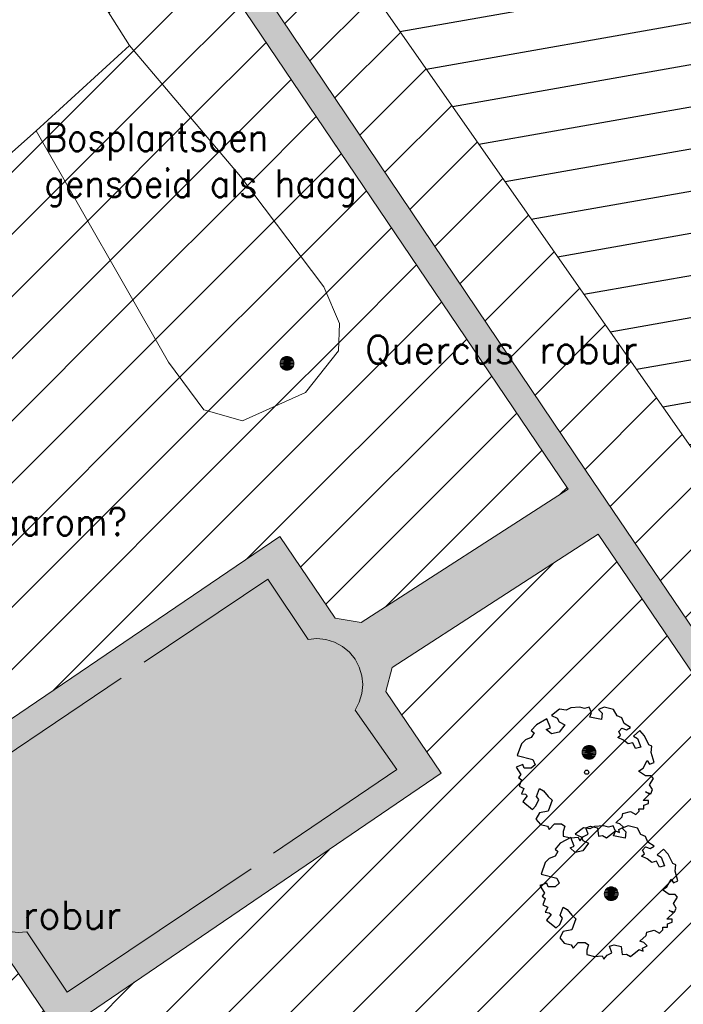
# Model space of a CAD drawing. Header units: metres. Extents: x 102852 to 107197, y 385458 to 392889.
# Tile 7 of 50: x 106671 to 106695, y 392541 to 392576. Entities that reach past the tile are written whole.
import ezdxf
from ezdxf.enums import TextEntityAlignment as Align

# ---------------------------------------------------------------- set-up
doc = ezdxf.new("R2010")
doc.units = ezdxf.units.M
for name, color, linetype, lineweight in [('0-BEPLANTING', 14, 'Continuous', 30), ('0-GRAS OM SPORTVELDEN', 2, 'Continuous', 30), ('0-GRAS SPORTVELDEN', 3, 'Continuous', 30), ('0-VERHARDING', 5, 'Continuous', 30), ('_alg-maatvoering', 7, 'Continuous', 0), ('B-WE-GR-BOOM-S', 90, 'Continuous', 30), ('B-WE-GR-STRUIK-G', 90, 'Continuous', 13), ('B-WE-VH-KANTVERHARDING-G', 60, 'Continuous', 13), ('B-WE-VW-MARKERING_LANGS_STREEP_DOORGETROKKEN-G', 7, 'Continuous', 13), ('Bomen', 84, 'Continuous', 0), ('Boomsoort', 10, 'Continuous', 0), ('N-WE-IE-TERREINAFSCHEIDING_KUNSTMATIG_HEKWERK-G', 6, 'Continuous', 0)]:
    doc.layers.add(name, color=color, linetype=linetype, lineweight=lineweight)
doc.styles.add('arial', font='arial.ttf')
doc.styles.add('NLCS-ISO-M200-T25', font='NLCS-ISO.ttf', dxfattribs={"height": 0.5})
doc.styles.add('Style-STANDARD', font='STANDARD.shx')
doc.styles.add('Style-txt', font='txt.shx')
pattern_1 = [(45, (0, 0), (-1.122532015, 1.122532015), [])]

# ---------------------------------------------------------------- blocks, each defined once
blk = doc.blocks.new('SGR-BOOM_06_11')
at = {"linetype": 'Continuous', "flags": 128}
blk.add_lwpolyline([(2.698, 3.52), (2.53, 3.939), (2.197, 4.064), (1.945, 4.524), (1.273, 4.692), (0.855, 4.524), (1.108, 4.273), (1.064, 3.812), (0.228, 3.98), (0.352, 4.315), (0.184, 4.692), (-0.15, 4.609), (-0.486, 4.692), (-1.155, 4.65), (-1.491, 4.483), (-1.952, 4.565), (-2.539, 4.105), (-2.12, 3.896), (-1.994, 3.644), (-1.575, 3.435), (-1.994, 2.89), (-2.539, 2.766), (-2.915, 3.099), (-2.62, 3.217), (-2.873, 3.855), (-3.628, 3.435), (-4.004, 3.016), (-3.794, 2.848), (-4.004, 2.514), (-4.425, 2.346), (-4.717, 2.054), (-5.01, 1.214), (-3.88, 0.921), (-3.712, 0.544), (-4.004, 0.293), (-4.507, 0.293), (-4.602, 0.556), (-5.093, 0.376), (-4.758, -0.168), (-4.925, -0.377), (-4.717, -0.545), (-4.884, -1.006), (-4.532, -1.182), (-4.717, -1.551), (-4.424, -1.592), (-4.293, -1.707), (-4.619, -2.107), (-3.921, -2.682), (-3.668, -2.431), (-3.46, -1.97), (-3.627, -1.761), (-3.419, -1.174), (-3.124, -1.342), (-2.788, -1.761), (-2.496, -2.01), (-2.788, -2.808), (-3.419, -2.932), (-3.668, -3.394), (-3.333, -3.771), (-2.832, -3.897), (-2.769, -4.022), (-2.706, -4.148), (-2.328, -3.729), (-1.826, -3.729), (-1.575, -3.897), (-1.699, -4.273), (-1.699, -4.609), (-1.154, -4.736), (-0.61, -4.692), (-0.486, -4.945), (-0.233, -4.65), (0.101, -4.483), (-0.059, -4.007), (0.269, -3.896), (0.773, -4.023), (0.856, -4.609), (1.149, -4.565), (1.442, -4.736), (2.071, -4.232), (2.365, -4.356), (2.322, -4.147), (2.657, -3.98), (2.406, -3.728), (2.113, -3.644), (2.574, -3.226), (2.615, -2.975), (3.16, -2.848), (3.538, -3.058), (3.787, -2.807), (3.77, -2.633), (4.123, -2.633), (4.123, -2.387), (4.459, -2.263), (4.459, -2.054), (4.082, -2.054), (4.543, -1.591), (4.25, -1.425), (4.627, -1.55), (4.752, -1.257), (4.543, -0.921), (4.835, -0.461), (4.668, -0.252), (4.25, -0.252), (3.746, 0.085), (4.082, 0.294), (4.375, 0.838), (4.543, 0.589), (4.876, 0.713), (4.667, 1.425), (4.711, 1.886), (4.5, 1.97), (4.164, 2.64), (3.828, 3.013), (3.374, 2.604), (3.663, 2.431), (3.914, 1.802), (3.537, 1.718), (3.327, 2.136), (2.991, 2.054), (2.657, 2.305), (2.238, 2.514), (2.447, 2.682), (2.321, 2.932), (2.53, 3.184), (2.866, 3.059), (3.159, 3.227)], close=True, dxfattribs=at)
blk.add_circle((0, 0), 0.15)
at = {"style": 'NLCS-ISO-M200-T25'}
blk.add_attdef('TYPE', (0, 0), '', height=1.8, dxfattribs=at)
blk = doc.blocks.new('MPOLYGON_108')
at = {"layer": 'Bomen', "flags": 128}
for points in [[(106692.335, 392544.909), (106692.304, 392544.871), (106692.72, 392544.871)], [(106692.373, 392544.94), (106692.335, 392544.909), (106692.689, 392544.909)], [(106692.335, 392544.909), (106692.689, 392544.909), (106692.72, 392544.871)], [(106692.417, 392544.963), (106692.373, 392544.94), (106692.651, 392544.94)], [(106692.373, 392544.94), (106692.651, 392544.94), (106692.689, 392544.909)], [(106692.463, 392544.977), (106692.417, 392544.963), (106692.608, 392544.963)], [(106692.417, 392544.963), (106692.608, 392544.963), (106692.651, 392544.94)], [(106692.512, 392544.982), (106692.463, 392544.977), (106692.561, 392544.977)], [(106692.463, 392544.977), (106692.561, 392544.977), (106692.608, 392544.963)], [(106692.267, 392544.781), (106692.262, 392544.732), (106692.762, 392544.732)], [(106692.262, 392544.732), (106692.267, 392544.683), (106692.757, 392544.683)], [(106692.262, 392544.732), (106692.762, 392544.732), (106692.757, 392544.683)], [(106692.281, 392544.828), (106692.267, 392544.781), (106692.757, 392544.781)], [(106692.267, 392544.781), (106692.757, 392544.781), (106692.762, 392544.732)], [(106692.267, 392544.683), (106692.281, 392544.636), (106692.743, 392544.636)], [(106692.267, 392544.683), (106692.757, 392544.683), (106692.743, 392544.636)], [(106692.304, 392544.871), (106692.281, 392544.828), (106692.743, 392544.828)], [(106692.281, 392544.828), (106692.743, 392544.828), (106692.757, 392544.781)], [(106692.281, 392544.636), (106692.304, 392544.593), (106692.72, 392544.593)], [(106692.281, 392544.636), (106692.743, 392544.636), (106692.72, 392544.593)], [(106692.304, 392544.871), (106692.72, 392544.871), (106692.743, 392544.828)], [(106692.304, 392544.593), (106692.335, 392544.555), (106692.689, 392544.555)], [(106692.304, 392544.593), (106692.72, 392544.593), (106692.689, 392544.555)], [(106692.335, 392544.555), (106692.373, 392544.524), (106692.651, 392544.524)], [(106692.335, 392544.555), (106692.689, 392544.555), (106692.651, 392544.524)], [(106692.373, 392544.524), (106692.417, 392544.501), (106692.608, 392544.501)], [(106692.373, 392544.524), (106692.651, 392544.524), (106692.608, 392544.501)], [(106692.417, 392544.501), (106692.463, 392544.487), (106692.561, 392544.487)], [(106692.417, 392544.501), (106692.608, 392544.501), (106692.561, 392544.487)], [(106692.463, 392544.487), (106692.561, 392544.487), (106692.512, 392544.482)]]:
    blk.add_lwpolyline(points, close=True, dxfattribs=at)
at = {"layer": 'Bomen', "color": 74, "true_color": 0x55aa00, "flags": 128}
for points in [[(106692.304, 392544.871), (106692.335, 392544.909)], [(106692.335, 392544.909), (106692.373, 392544.94)], [(106692.373, 392544.94), (106692.417, 392544.963)], [(106692.417, 392544.963), (106692.463, 392544.977)], [(106692.463, 392544.977), (106692.512, 392544.982)], [(106692.512, 392544.982), (106692.561, 392544.977)], [(106692.561, 392544.977), (106692.608, 392544.963)], [(106692.608, 392544.963), (106692.651, 392544.94)], [(106692.651, 392544.94), (106692.689, 392544.909)], [(106692.689, 392544.909), (106692.72, 392544.871)], [(106692.262, 392544.732), (106692.267, 392544.781)], [(106692.267, 392544.683), (106692.262, 392544.732)], [(106692.267, 392544.781), (106692.281, 392544.828)], [(106692.281, 392544.636), (106692.267, 392544.683)], [(106692.281, 392544.828), (106692.304, 392544.871)], [(106692.304, 392544.593), (106692.281, 392544.636)], [(106692.335, 392544.555), (106692.304, 392544.593)], [(106692.373, 392544.524), (106692.335, 392544.555)], [(106692.417, 392544.501), (106692.373, 392544.524)], [(106692.651, 392544.524), (106692.608, 392544.501)], [(106692.689, 392544.555), (106692.651, 392544.524)], [(106692.72, 392544.593), (106692.689, 392544.555)], [(106692.72, 392544.871), (106692.743, 392544.828)], [(106692.743, 392544.636), (106692.72, 392544.593)], [(106692.743, 392544.828), (106692.757, 392544.781)], [(106692.757, 392544.683), (106692.743, 392544.636)], [(106692.757, 392544.781), (106692.762, 392544.732)], [(106692.762, 392544.732), (106692.757, 392544.683)], [(106692.463, 392544.487), (106692.417, 392544.501)], [(106692.512, 392544.482), (106692.463, 392544.487)], [(106692.561, 392544.487), (106692.512, 392544.482)], [(106692.608, 392544.501), (106692.561, 392544.487)]]:
    blk.add_lwpolyline(points, dxfattribs=at)
at = {"layer": 'Bomen'}
for points in [[(106692.335, 392544.909), (106692.304, 392544.871), (106692.72, 392544.871)], [(106692.373, 392544.94), (106692.335, 392544.909), (106692.689, 392544.909)], [(106692.335, 392544.909), (106692.689, 392544.909), (106692.72, 392544.871)], [(106692.417, 392544.963), (106692.373, 392544.94), (106692.651, 392544.94)], [(106692.373, 392544.94), (106692.651, 392544.94), (106692.689, 392544.909)], [(106692.463, 392544.977), (106692.417, 392544.963), (106692.608, 392544.963)], [(106692.417, 392544.963), (106692.608, 392544.963), (106692.651, 392544.94)], [(106692.512, 392544.982), (106692.463, 392544.977), (106692.561, 392544.977)], [(106692.463, 392544.977), (106692.561, 392544.977), (106692.608, 392544.963)], [(106692.267, 392544.781), (106692.262, 392544.732), (106692.762, 392544.732)], [(106692.281, 392544.828), (106692.267, 392544.781), (106692.757, 392544.781)], [(106692.267, 392544.781), (106692.757, 392544.781), (106692.762, 392544.732)], [(106692.304, 392544.871), (106692.281, 392544.828), (106692.743, 392544.828)], [(106692.281, 392544.828), (106692.743, 392544.828), (106692.757, 392544.781)], [(106692.304, 392544.871), (106692.72, 392544.871), (106692.743, 392544.828)]]:
    blk.add_solid(points, dxfattribs=at)
at = {"layer": 'Bomen', "extrusion": (0, 0, -1)}
for points in [[(-106692.262, 392544.732), (-106692.267, 392544.683), (-106692.757, 392544.683)], [(-106692.262, 392544.732), (-106692.762, 392544.732), (-106692.757, 392544.683)], [(-106692.267, 392544.683), (-106692.281, 392544.636), (-106692.743, 392544.636)], [(-106692.267, 392544.683), (-106692.757, 392544.683), (-106692.743, 392544.636)], [(-106692.281, 392544.636), (-106692.304, 392544.593), (-106692.72, 392544.593)], [(-106692.281, 392544.636), (-106692.743, 392544.636), (-106692.72, 392544.593)], [(-106692.304, 392544.593), (-106692.335, 392544.555), (-106692.689, 392544.555)], [(-106692.304, 392544.593), (-106692.72, 392544.593), (-106692.689, 392544.555)], [(-106692.335, 392544.555), (-106692.373, 392544.524), (-106692.651, 392544.524)], [(-106692.335, 392544.555), (-106692.689, 392544.555), (-106692.651, 392544.524)], [(-106692.373, 392544.524), (-106692.417, 392544.501), (-106692.608, 392544.501)], [(-106692.373, 392544.524), (-106692.651, 392544.524), (-106692.608, 392544.501)], [(-106692.417, 392544.501), (-106692.463, 392544.487), (-106692.561, 392544.487)], [(-106692.417, 392544.501), (-106692.608, 392544.501), (-106692.561, 392544.487)], [(-106692.463, 392544.487), (-106692.561, 392544.487), (-106692.512, 392544.482)]]:
    blk.add_solid(points, dxfattribs=at)
blk = doc.blocks.new('MPOLYGON_126')
at = {"layer": 'Bomen', "flags": 128}
for points in [[(106691.465, 392549.889), (106691.46, 392549.84), (106691.96, 392549.84)], [(106691.479, 392549.936), (106691.465, 392549.889), (106691.955, 392549.889)], [(106691.465, 392549.889), (106691.955, 392549.889), (106691.96, 392549.84)], [(106691.502, 392549.979), (106691.479, 392549.936), (106691.941, 392549.936)], [(106691.479, 392549.936), (106691.941, 392549.936), (106691.955, 392549.889)], [(106691.533, 392550.017), (106691.502, 392549.979), (106691.918, 392549.979)], [(106691.502, 392549.979), (106691.918, 392549.979), (106691.941, 392549.936)], [(106691.571, 392550.048), (106691.533, 392550.017), (106691.887, 392550.017)], [(106691.533, 392550.017), (106691.887, 392550.017), (106691.918, 392549.979)], [(106691.614, 392550.071), (106691.571, 392550.048), (106691.849, 392550.048)], [(106691.571, 392550.048), (106691.849, 392550.048), (106691.887, 392550.017)], [(106691.661, 392550.085), (106691.614, 392550.071), (106691.806, 392550.071)], [(106691.614, 392550.071), (106691.806, 392550.071), (106691.849, 392550.048)], [(106691.71, 392550.09), (106691.661, 392550.085), (106691.759, 392550.085)], [(106691.661, 392550.085), (106691.759, 392550.085), (106691.806, 392550.071)], [(106691.46, 392549.84), (106691.465, 392549.791), (106691.955, 392549.791)], [(106691.46, 392549.84), (106691.96, 392549.84), (106691.955, 392549.791)], [(106691.465, 392549.791), (106691.479, 392549.744), (106691.941, 392549.744)], [(106691.465, 392549.791), (106691.955, 392549.791), (106691.941, 392549.744)], [(106691.479, 392549.744), (106691.502, 392549.701), (106691.918, 392549.701)], [(106691.479, 392549.744), (106691.941, 392549.744), (106691.918, 392549.701)], [(106691.502, 392549.701), (106691.533, 392549.663), (106691.887, 392549.663)], [(106691.502, 392549.701), (106691.918, 392549.701), (106691.887, 392549.663)], [(106691.533, 392549.663), (106691.571, 392549.632), (106691.849, 392549.632)], [(106691.533, 392549.663), (106691.887, 392549.663), (106691.849, 392549.632)], [(106691.571, 392549.632), (106691.614, 392549.609), (106691.806, 392549.609)], [(106691.571, 392549.632), (106691.849, 392549.632), (106691.806, 392549.609)], [(106691.614, 392549.609), (106691.661, 392549.595), (106691.759, 392549.595)], [(106691.614, 392549.609), (106691.806, 392549.609), (106691.759, 392549.595)], [(106691.661, 392549.595), (106691.759, 392549.595), (106691.71, 392549.59)]]:
    blk.add_lwpolyline(points, close=True, dxfattribs=at)
at = {"layer": 'Bomen', "color": 74, "true_color": 0x55aa00, "flags": 128}
for points in [[(106691.46, 392549.84), (106691.465, 392549.889)], [(106691.465, 392549.889), (106691.479, 392549.936)], [(106691.479, 392549.936), (106691.502, 392549.979)], [(106691.502, 392549.979), (106691.533, 392550.017)], [(106691.533, 392550.017), (106691.571, 392550.048)], [(106691.571, 392550.048), (106691.614, 392550.071)], [(106691.614, 392550.071), (106691.661, 392550.085)], [(106691.661, 392550.085), (106691.71, 392550.09)], [(106691.71, 392550.09), (106691.759, 392550.085)], [(106691.759, 392550.085), (106691.806, 392550.071)], [(106691.806, 392550.071), (106691.849, 392550.048)], [(106691.849, 392550.048), (106691.887, 392550.017)], [(106691.887, 392550.017), (106691.918, 392549.979)], [(106691.918, 392549.979), (106691.941, 392549.936)], [(106691.941, 392549.936), (106691.955, 392549.889)], [(106691.955, 392549.889), (106691.96, 392549.84)], [(106691.465, 392549.791), (106691.46, 392549.84)], [(106691.479, 392549.744), (106691.465, 392549.791)], [(106691.502, 392549.701), (106691.479, 392549.744)], [(106691.533, 392549.663), (106691.502, 392549.701)], [(106691.571, 392549.632), (106691.533, 392549.663)], [(106691.614, 392549.609), (106691.571, 392549.632)], [(106691.661, 392549.595), (106691.614, 392549.609)], [(106691.71, 392549.59), (106691.661, 392549.595)], [(106691.759, 392549.595), (106691.71, 392549.59)], [(106691.806, 392549.609), (106691.759, 392549.595)], [(106691.849, 392549.632), (106691.806, 392549.609)], [(106691.887, 392549.663), (106691.849, 392549.632)], [(106691.918, 392549.701), (106691.887, 392549.663)], [(106691.941, 392549.744), (106691.918, 392549.701)], [(106691.955, 392549.791), (106691.941, 392549.744)], [(106691.96, 392549.84), (106691.955, 392549.791)]]:
    blk.add_lwpolyline(points, dxfattribs=at)
at = {"layer": 'Bomen'}
for points in [[(106691.465, 392549.889), (106691.46, 392549.84), (106691.96, 392549.84)], [(106691.479, 392549.936), (106691.465, 392549.889), (106691.955, 392549.889)], [(106691.465, 392549.889), (106691.955, 392549.889), (106691.96, 392549.84)], [(106691.502, 392549.979), (106691.479, 392549.936), (106691.941, 392549.936)], [(106691.479, 392549.936), (106691.941, 392549.936), (106691.955, 392549.889)], [(106691.533, 392550.017), (106691.502, 392549.979), (106691.918, 392549.979)], [(106691.502, 392549.979), (106691.918, 392549.979), (106691.941, 392549.936)], [(106691.571, 392550.048), (106691.533, 392550.017), (106691.887, 392550.017)], [(106691.533, 392550.017), (106691.887, 392550.017), (106691.918, 392549.979)], [(106691.614, 392550.071), (106691.571, 392550.048), (106691.849, 392550.048)], [(106691.571, 392550.048), (106691.849, 392550.048), (106691.887, 392550.017)], [(106691.661, 392550.085), (106691.614, 392550.071), (106691.806, 392550.071)], [(106691.614, 392550.071), (106691.806, 392550.071), (106691.849, 392550.048)], [(106691.71, 392550.09), (106691.661, 392550.085), (106691.759, 392550.085)], [(106691.661, 392550.085), (106691.759, 392550.085), (106691.806, 392550.071)]]:
    blk.add_solid(points, dxfattribs=at)
at = {"layer": 'Bomen', "extrusion": (0, 0, -1)}
for points in [[(-106691.46, 392549.84), (-106691.465, 392549.791), (-106691.955, 392549.791)], [(-106691.46, 392549.84), (-106691.96, 392549.84), (-106691.955, 392549.791)], [(-106691.465, 392549.791), (-106691.479, 392549.744), (-106691.941, 392549.744)], [(-106691.465, 392549.791), (-106691.955, 392549.791), (-106691.941, 392549.744)], [(-106691.479, 392549.744), (-106691.502, 392549.701), (-106691.918, 392549.701)], [(-106691.479, 392549.744), (-106691.941, 392549.744), (-106691.918, 392549.701)], [(-106691.502, 392549.701), (-106691.533, 392549.663), (-106691.887, 392549.663)], [(-106691.502, 392549.701), (-106691.918, 392549.701), (-106691.887, 392549.663)], [(-106691.533, 392549.663), (-106691.571, 392549.632), (-106691.849, 392549.632)], [(-106691.533, 392549.663), (-106691.887, 392549.663), (-106691.849, 392549.632)], [(-106691.571, 392549.632), (-106691.614, 392549.609), (-106691.806, 392549.609)], [(-106691.571, 392549.632), (-106691.849, 392549.632), (-106691.806, 392549.609)], [(-106691.614, 392549.609), (-106691.661, 392549.595), (-106691.759, 392549.595)], [(-106691.614, 392549.609), (-106691.806, 392549.609), (-106691.759, 392549.595)], [(-106691.661, 392549.595), (-106691.759, 392549.595), (-106691.71, 392549.59)]]:
    blk.add_solid(points, dxfattribs=at)
blk = doc.blocks.new('MPOLYGON_209')
at = {"layer": 'Bomen', "flags": 128}
for points in [[(106680.664, 392564.097), (106680.626, 392564.066), (106680.979, 392564.066)], [(106680.707, 392564.12), (106680.664, 392564.097), (106680.941, 392564.097)], [(106680.664, 392564.097), (106680.941, 392564.097), (106680.979, 392564.066)], [(106680.754, 392564.134), (106680.707, 392564.12), (106680.898, 392564.12)], [(106680.707, 392564.12), (106680.898, 392564.12), (106680.941, 392564.097)], [(106680.803, 392564.139), (106680.754, 392564.134), (106680.851, 392564.134)], [(106680.754, 392564.134), (106680.851, 392564.134), (106680.898, 392564.12)], [(106680.557, 392563.938), (106680.553, 392563.889), (106681.053, 392563.889)], [(106680.553, 392563.889), (106680.557, 392563.84), (106681.048, 392563.84)], [(106680.553, 392563.889), (106681.053, 392563.889), (106681.048, 392563.84)], [(106680.572, 392563.985), (106680.557, 392563.938), (106681.048, 392563.938)], [(106680.557, 392563.938), (106681.048, 392563.938), (106681.053, 392563.889)], [(106680.557, 392563.84), (106680.572, 392563.794), (106681.033, 392563.794)], [(106680.557, 392563.84), (106681.048, 392563.84), (106681.033, 392563.794)], [(106680.595, 392564.028), (106680.572, 392563.985), (106681.033, 392563.985)], [(106680.572, 392563.985), (106681.033, 392563.985), (106681.048, 392563.938)], [(106680.572, 392563.794), (106680.595, 392563.75), (106681.01, 392563.75)], [(106680.572, 392563.794), (106681.033, 392563.794), (106681.01, 392563.75)], [(106680.626, 392564.066), (106680.595, 392564.028), (106681.01, 392564.028)], [(106680.595, 392564.028), (106681.01, 392564.028), (106681.033, 392563.985)], [(106680.595, 392563.75), (106680.626, 392563.712), (106680.979, 392563.712)], [(106680.595, 392563.75), (106681.01, 392563.75), (106680.979, 392563.712)], [(106680.626, 392564.066), (106680.979, 392564.066), (106681.01, 392564.028)], [(106680.626, 392563.712), (106680.664, 392563.681), (106680.941, 392563.681)], [(106680.626, 392563.712), (106680.979, 392563.712), (106680.941, 392563.681)], [(106680.664, 392563.681), (106680.707, 392563.658), (106680.898, 392563.658)], [(106680.664, 392563.681), (106680.941, 392563.681), (106680.898, 392563.658)], [(106680.707, 392563.658), (106680.754, 392563.644), (106680.851, 392563.644)], [(106680.707, 392563.658), (106680.898, 392563.658), (106680.851, 392563.644)], [(106680.754, 392563.644), (106680.851, 392563.644), (106680.803, 392563.639)]]:
    blk.add_lwpolyline(points, close=True, dxfattribs=at)
at = {"layer": 'Bomen', "color": 74, "true_color": 0x55aa00, "flags": 128}
for points in [[(106680.626, 392564.066), (106680.664, 392564.097)], [(106680.664, 392564.097), (106680.707, 392564.12)], [(106680.707, 392564.12), (106680.754, 392564.134)], [(106680.754, 392564.134), (106680.803, 392564.139)], [(106680.803, 392564.139), (106680.851, 392564.134)], [(106680.851, 392564.134), (106680.898, 392564.12)], [(106680.898, 392564.12), (106680.941, 392564.097)], [(106680.941, 392564.097), (106680.979, 392564.066)], [(106680.553, 392563.889), (106680.557, 392563.938)], [(106680.557, 392563.84), (106680.553, 392563.889)], [(106680.557, 392563.938), (106680.572, 392563.985)], [(106680.572, 392563.794), (106680.557, 392563.84)], [(106680.572, 392563.985), (106680.595, 392564.028)], [(106680.595, 392563.75), (106680.572, 392563.794)], [(106680.595, 392564.028), (106680.626, 392564.066)], [(106680.626, 392563.712), (106680.595, 392563.75)], [(106680.979, 392564.066), (106681.01, 392564.028)], [(106681.01, 392563.75), (106680.979, 392563.712)], [(106681.01, 392564.028), (106681.033, 392563.985)], [(106681.033, 392563.794), (106681.01, 392563.75)], [(106681.033, 392563.985), (106681.048, 392563.938)], [(106681.048, 392563.84), (106681.033, 392563.794)], [(106681.048, 392563.938), (106681.053, 392563.889)], [(106681.053, 392563.889), (106681.048, 392563.84)], [(106680.664, 392563.681), (106680.626, 392563.712)], [(106680.707, 392563.658), (106680.664, 392563.681)], [(106680.754, 392563.644), (106680.707, 392563.658)], [(106680.803, 392563.639), (106680.754, 392563.644)], [(106680.851, 392563.644), (106680.803, 392563.639)], [(106680.898, 392563.658), (106680.851, 392563.644)], [(106680.941, 392563.681), (106680.898, 392563.658)], [(106680.979, 392563.712), (106680.941, 392563.681)]]:
    blk.add_lwpolyline(points, dxfattribs=at)
at = {"layer": 'Bomen'}
for points in [[(106680.664, 392564.097), (106680.626, 392564.066), (106680.979, 392564.066)], [(106680.707, 392564.12), (106680.664, 392564.097), (106680.941, 392564.097)], [(106680.664, 392564.097), (106680.941, 392564.097), (106680.979, 392564.066)], [(106680.754, 392564.134), (106680.707, 392564.12), (106680.898, 392564.12)], [(106680.707, 392564.12), (106680.898, 392564.12), (106680.941, 392564.097)], [(106680.803, 392564.139), (106680.754, 392564.134), (106680.851, 392564.134)], [(106680.754, 392564.134), (106680.851, 392564.134), (106680.898, 392564.12)], [(106680.557, 392563.938), (106680.553, 392563.889), (106681.053, 392563.889)], [(106680.572, 392563.985), (106680.557, 392563.938), (106681.048, 392563.938)], [(106680.557, 392563.938), (106681.048, 392563.938), (106681.053, 392563.889)], [(106680.595, 392564.028), (106680.572, 392563.985), (106681.033, 392563.985)], [(106680.572, 392563.985), (106681.033, 392563.985), (106681.048, 392563.938)], [(106680.626, 392564.066), (106680.595, 392564.028), (106681.01, 392564.028)], [(106680.595, 392564.028), (106681.01, 392564.028), (106681.033, 392563.985)], [(106680.626, 392564.066), (106680.979, 392564.066), (106681.01, 392564.028)]]:
    blk.add_solid(points, dxfattribs=at)
at = {"layer": 'Bomen', "extrusion": (0, 0, -1)}
for points in [[(-106680.553, 392563.889), (-106680.557, 392563.84), (-106681.048, 392563.84)], [(-106680.553, 392563.889), (-106681.053, 392563.889), (-106681.048, 392563.84)], [(-106680.557, 392563.84), (-106680.572, 392563.794), (-106681.033, 392563.794)], [(-106680.557, 392563.84), (-106681.048, 392563.84), (-106681.033, 392563.794)], [(-106680.572, 392563.794), (-106680.595, 392563.75), (-106681.01, 392563.75)], [(-106680.572, 392563.794), (-106681.033, 392563.794), (-106681.01, 392563.75)], [(-106680.595, 392563.75), (-106680.626, 392563.712), (-106680.979, 392563.712)], [(-106680.595, 392563.75), (-106681.01, 392563.75), (-106680.979, 392563.712)], [(-106680.626, 392563.712), (-106680.664, 392563.681), (-106680.941, 392563.681)], [(-106680.626, 392563.712), (-106680.979, 392563.712), (-106680.941, 392563.681)], [(-106680.664, 392563.681), (-106680.707, 392563.658), (-106680.898, 392563.658)], [(-106680.664, 392563.681), (-106680.941, 392563.681), (-106680.898, 392563.658)], [(-106680.707, 392563.658), (-106680.754, 392563.644), (-106680.851, 392563.644)], [(-106680.707, 392563.658), (-106680.898, 392563.658), (-106680.851, 392563.644)], [(-106680.754, 392563.644), (-106680.851, 392563.644), (-106680.803, 392563.639)]]:
    blk.add_solid(points, dxfattribs=at)

msp = doc.modelspace()

# ---------------------------------------------------------------- hatches: boundary and pattern name
at = {"layer": '0-BEPLANTING'}
h = msp.add_hatch(dxfattribs=at)
h.set_pattern_fill('ANSI31', color=256, scale=0.1, pattern_type=2)
h.set_pattern_definition(pattern_1)
h.paths.add_polyline_path([(106679.118, 392570.634), (106675.119, 392575.367), (106671.746, 392572.29), (106676.526, 392563.934), (106677.797, 392562.217), (106679.193, 392561.809), (106681.467, 392562.832), (106682.662, 392564.337), (106682.7, 392565.327), (106682.137, 392566.65)])
at = {"layer": '0-GRAS OM SPORTVELDEN', "ltscale": 0.2}
h = msp.add_hatch(dxfattribs=at)
h.set_pattern_fill('ANSI31', color=256, scale=0.1, pattern_type=2)
h.set_pattern_definition([(45, (0.0001, -2e-20), (-1.122532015, 1.122532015), [])])
h.paths.add_polyline_path([(106699.614, 392543.22), (106701.786, 392544.736), (106698.685, 392548.144), (106698.068, 392548.888), (106697.594, 392549.567), (106696.581, 392551.042), (106692.036, 392557.715), (106684.596, 392552.902), (106684.376, 392552.032), (106686.375, 392549.084), (106672.574, 392539.687), (106666.753, 392548.265), (106680.539, 392557.637), (106682.538, 392554.692), (106683.476, 392554.528), (106690.958, 392559.343), (106674.178, 392584.164), (106703.298, 392607.168), (106704.266, 392607.95), (106705.304, 392608.521), (106736.985, 392627.973), (106743.105, 392619.568), (106745.323, 392621.209), (106744.699, 392621.923), (106745.498, 392622.471), (106746.058, 392621.742), (106748.221, 392623.288), (106748.137, 392623.451), (106737.284, 392636.269), (106736.454, 392635.569), (106718.467, 392622.837), (106718.55, 392622.621), (106718.557, 392621.543), (106718.026, 392620.607), (106715.56, 392618.864), (106707.807, 392614.021), (106700.324, 392608.965), (106692.776, 392603.3), (106684.025, 392596.591), (106676.653, 392590.701), (106672.913, 392588.234), (106670.987, 392587.691), (106670.188, 392587.868), (106667.968, 392590.155), (106667.449, 392589.503), (106669.971, 392587.493), (106668.447, 392585.374), (106665.824, 392587.465), (106665.2, 392586.682), (106667.215, 392585.28), (106669.82, 392582.755), (106671.342, 392581.09), (106672.673, 392579.289), (106673.83, 392577.418), (106675.119, 392575.367), (106679.118, 392570.634), (106682.137, 392566.65), (106682.7, 392565.327), (106682.662, 392564.337), (106681.467, 392562.832), (106679.193, 392561.809), (106677.797, 392562.217), (106676.526, 392563.934), (106671.746, 392572.29), (106652.074, 392554.824), (106655.274, 392551.965), (106661.415, 392546.593), (106672.084, 392538.844), (106682.004, 392532.194), (106682.769, 392533.036), (106686.619, 392536.643), (106687.392, 392536.807), (106688.818, 392535.824), (106697.274, 392530.659), (106697.647, 392537.64), (106698.705, 392541.649)])
h = msp.add_hatch(dxfattribs=at)
h.set_pattern_fill('ANSI31', color=256, scale=0.1, pattern_type=2)
h.set_pattern_definition(pattern_1)
h.paths.add_polyline_path([(106755.851, 392600.517), (106736.7, 392626.765), (106705.88, 392607.828), (106704.681, 392607.082), (106675.463, 392583.983), (106691.587, 392560.03), (106697.226, 392551.704), (106698.233, 392552.356), (106698.394, 392552.104), (106698.768, 392552.358), (106700.07, 392550.345), (106699.855, 392550.177), (106699.966, 392549.954), (106698.914, 392549.207), (106702.633, 392545.217), (106706.774, 392539.359), (106709.241, 392541.086), (106684.127, 392576.951), (106679.966, 392582.915), (106679.477, 392583.583), (106680.277, 392584.246), (106686.112, 392588.301), (106691.367, 392591.92), (106700.501, 392598.236), (106704.717, 392601.148), (106710.812, 392605.443), (106714.917, 392608.287), (106724.019, 392614.629), (106729.293, 392618.351), (106735.15, 392622.374), (106735.893, 392622.864), (106736.39, 392622.146), (106740.804, 392615.899), (106765.933, 392579.748), (106769.242, 392582.106), (106769.173, 392582.202), (106767.743, 392584.207)])
at = {"layer": '0-GRAS SPORTVELDEN'}
h = msp.add_hatch(dxfattribs=at)
h.set_pattern_fill('HATCH', color=256, scale=0.1, style=0, pattern_type=2)
h.set_pattern_definition([(10, (106743.9485, 392580.1995), (-0.260472, 1.477212), [])])
h.paths.add_polyline_path([(106740.804, 392615.899), (106736.39, 392622.146), (106735.15, 392622.374), (106729.293, 392618.351), (106724.019, 392614.629), (106714.917, 392608.287), (106710.812, 392605.443), (106704.717, 392601.148), (106700.501, 392598.236), (106691.367, 392591.92), (106686.112, 392588.301), (106680.277, 392584.246), (106679.966, 392582.915), (106684.127, 392576.951), (106709.756, 392540.35), (106734.968, 392504.108), (106739.04, 392498.305), (106740.408, 392498.041), (106746.05, 392501.891), (106751.544, 392505.717), (106760.597, 392511.874), (106764.739, 392514.812), (106770.873, 392519.025), (106775.167, 392521.898), (106784.338, 392528.171), (106790.016, 392532.052), (106795.491, 392535.817), (106795.809, 392537.129), (106765.933, 392579.748)])
at = {"layer": '0-VERHARDING', "true_color": 0x939598}
msp.add_hatch(color=252, dxfattribs=at).paths.add_polyline_path([(106701.786, 392544.736), (106698.685, 392548.144), (106698.068, 392548.888), (106697.594, 392549.567), (106696.581, 392551.042), (106692.036, 392557.715), (106690.958, 392559.343), (106674.178, 392584.164), (106703.298, 392607.168), (106704.266, 392607.95), (106705.304, 392608.521), (106736.985, 392627.973), (106736.7, 392626.765), (106705.88, 392607.828), (106704.681, 392607.082), (106675.463, 392583.983), (106691.587, 392560.03), (106697.226, 392551.704), (106697.428, 392551.669), (106698.911, 392549.425), (106698.914, 392549.207), (106702.633, 392545.217), (106701.97, 392544.865)])
at = {"layer": '0-VERHARDING', "true_color": 0x939598, "extrusion": (0, 0, -1)}
msp.add_hatch(color=252, dxfattribs=at).paths.add_polyline_path([(-106672.574, 392539.687), (-106686.375, 392549.084), (-106684.376, 392552.032), (-106684.596, 392552.902), (-106692.036, 392557.715), (-106690.958, 392559.343), (-106683.476, 392554.528), (-106682.538, 392554.692), (-106680.539, 392557.637), (-106666.753, 392548.265)])

# ---------------------------------------------------------------- linework, layer by layer
at = {"layer": 'B-WE-GR-STRUIK-G', "flags": 128}
msp.add_lwpolyline([(106675.119, 392575.367), (106679.118, 392570.634), (106682.137, 392566.65), (106682.7, 392565.327), (106682.662, 392564.337), (106682.662, 392564.337), (106681.467, 392562.832), (106679.193, 392561.809), (106677.797, 392562.217), (106676.526, 392563.934), (106671.746, 392572.29)], dxfattribs=at)
at = {"layer": 'B-WE-VH-KANTVERHARDING-G', "flags": 128}
for points in [[(106674.192, 392584.166), (106690.958, 392559.343), (106683.476, 392554.528), (106682.538, 392554.692), (106680.539, 392557.637), (106666.753, 392548.265), (106672.574, 392539.687), (106686.375, 392549.084), (106684.376, 392552.032), (106684.596, 392552.902), (106692.036, 392557.715), (106696.581, 392551.042), (106697.594, 392549.567), (106698.068, 392548.888), (106698.685, 392548.144), (106701.786, 392544.736)], [(106675.463, 392583.983), (106691.587, 392560.03), (106697.226, 392551.704)]]:
    msp.add_lwpolyline(points, dxfattribs=at)
at = {"layer": 'B-WE-VW-MARKERING_LANGS_STREEP_DOORGETROKKEN-G', "flags": 128}
msp.add_lwpolyline([(106734.968, 392504.108), (106709.756, 392540.35), (106684.127, 392576.951), (106679.966, 392582.915), (106679.477, 392583.583), (106680.277, 392584.246), (106686.112, 392588.301), (106691.367, 392591.92), (106700.501, 392598.236), (106704.717, 392601.148), (106710.812, 392605.443), (106714.917, 392608.287), (106724.019, 392614.629), (106729.293, 392618.351)], dxfattribs=at)
at = {"layer": 'N-WE-IE-TERREINAFSCHEIDING_KUNSTMATIG_HEKWERK-G', "flags": 128}
for points in [[(106727.501, 392642.599), (106713.127, 392630.212), (106696.091, 392615.439), (106673.858, 392596.383), (106667.224, 392590.79), (106667.968, 392590.155), (106665.2, 392586.682), (106667.215, 392585.28), (106669.82, 392582.755), (106671.342, 392581.09), (106672.673, 392579.289), (106673.83, 392577.418), (106675.119, 392575.367), (106671.746, 392572.29), (106652.074, 392554.824), (106647.013, 392550.413), (106685.562, 392524.056)], [(106680.316, 392546.203), (106684.771, 392549.214), (106683.261, 392551.365), (106683.413, 392551.652), (106683.507, 392551.962), (106683.538, 392552.285), (106683.506, 392552.608), (106683.412, 392552.919), (106683.26, 392553.205), (106683.055, 392553.457), (106682.804, 392553.664), (106682.519, 392553.818), (106682.209, 392553.914), (106681.886, 392553.947), (106681.563, 392553.918), (106680.112, 392556.092), (106675.64, 392553.101)], [(106674.818, 392552.521), (106668.169, 392548.043), (106669.69, 392545.889), (106669.551, 392545.601), (106669.468, 392545.292), (106669.446, 392544.972), (106669.485, 392544.655), (106669.583, 392544.35), (106669.737, 392544.07), (106669.942, 392543.824), (106670.189, 392543.621), (106670.471, 392543.469), (106670.776, 392543.372), (106671.094, 392543.336), (106671.413, 392543.36), (106672.861, 392541.178), (106679.504, 392545.634)]]:
    msp.add_lwpolyline(points, dxfattribs=at)

# ---------------------------------------------------------------- block references
at = {"layer": 'B-WE-GR-BOOM-S', "xscale": 0.5, "yscale": 0.5, "zscale": 0.5, "rotation": 360}
for p in [(106691.625, 392549.121), (106692.484, 392544.836)]:
    msp.add_blockref('SGR-BOOM_06_11', p, dxfattribs=at)
at = {"layer": 'Bomen', "rotation": 360}
for name in ['MPOLYGON_209', 'MPOLYGON_126', 'MPOLYGON_108']:
    msp.add_blockref(name, (0, 0, 0.134), dxfattribs=at)

# ---------------------------------------------------------------- texts
at = {"layer": '_alg-maatvoering', "style": 'Style-STANDARD'}
msp.add_text('Haag Waarom?', height=1, dxfattribs=at).set_placement((106665.772, 392558.671), align=Align.TOP_LEFT)
at = {"layer": '_alg-maatvoering', "insert": (106672.039, 392572.557), "char_height": 1, "attachment_point": 1, "style": 'arial'}
msp.add_mtext('\\FSTANDARD;Bosplantsoen \\Pgensoeid als haag', dxfattribs=at)
at = {"layer": 'Boomsoort', "color": 7, "style": 'Style-txt'}
for p in [(106693.469, 392563.889, 0.134), (106674.817, 392543.47, 0.134)]:
    msp.add_text('Quercus robur', height=1, dxfattribs=at).set_placement(p, align=Align.RIGHT)

doc.saveas('drawing.dxf')
